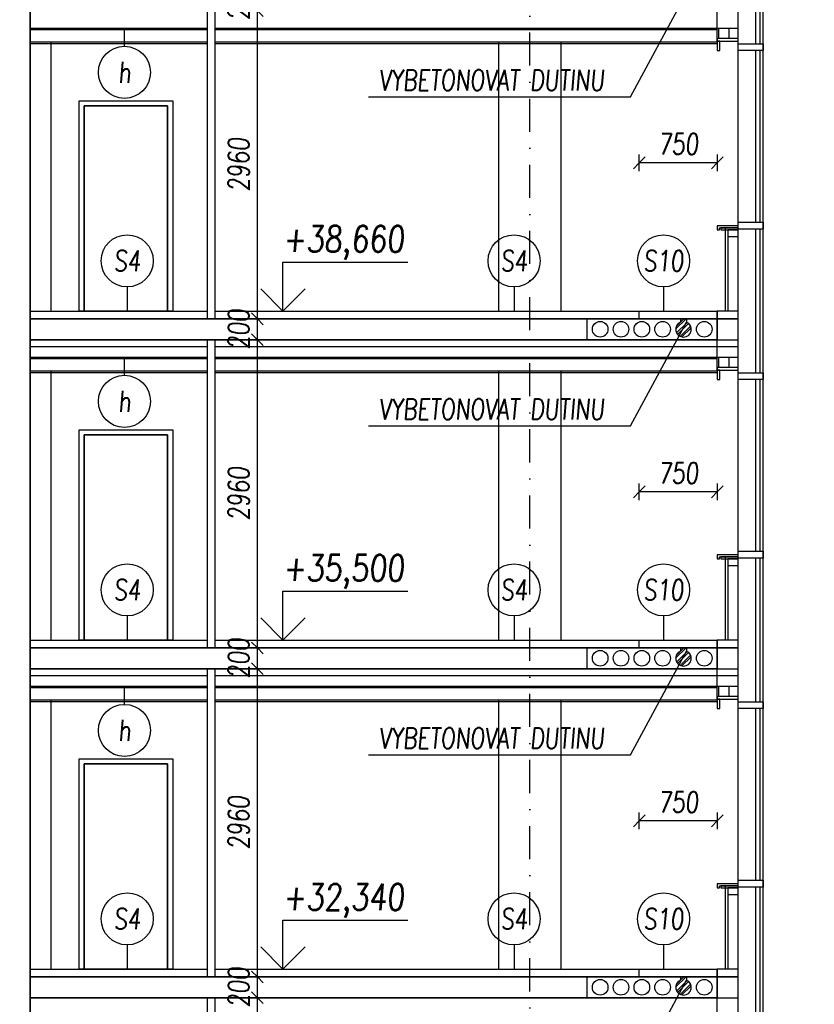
# Model space of a CAD drawing. Header units: millimetres. Extents: x -24606338 to 439687, y 151354 to 480404.
# Tile 72 of 93: x 367538 to 375170, y 219834 to 229291. Entities that reach past the tile are written whole.
import ezdxf
from ezdxf.enums import TextEntityAlignment as Align

# ---------------------------------------------------------------- set-up
doc = ezdxf.new("R2010")
doc.units = ezdxf.units.MM
doc.linetypes.add('ČERCHOVANÁ', pattern=[25.4, 12.7, -6.35, 0, -6.35])
for name, color, linetype in [('DVERE', 4, 'Continuous'), ('KOTY', 7, 'Continuous'), ('KOTY - FASÁDA', 7, 'Continuous'), ('NOVA', 240, 'Continuous'), ('NOVÁ INTERIERY', 240, 'Continuous'), ('OSY', 7, 'Continuous'), ('TENKA', 4, 'Continuous'), ('TLUSTA', 2, 'Continuous'), ('ŽB', 3, 'Continuous')]:
    doc.layers.add(name, color=color, linetype=linetype)
doc.styles.add('CS-ROMANS', font='romans.shx', dxfattribs={"width": 0.75, "oblique": 5})
doc.styles.add('CS-ROMANS_100', font='romans.shx', dxfattribs={"width": 0.75, "oblique": 5, "height": 200})
doc.styles.add('ROMANS', font='romans.shx', dxfattribs={"width": 0.75, "oblique": 5, "height": 200})
doc.dimstyles.new('A_KÓTA_100', dxfattribs={"dimtxt": 200, "dimasz": 4, "dimexe": 100, "dimexo": 1500, "dimgap": 80, "dimtad": 1, "dimdec": 0, "dimdsep": 46, "dimtxsty": 'CS-ROMANS_100', "dimblk": 'KOT_CARA20', "dimcen": 90, "dimse1": 1, "dimse2": 1, "dimclrd": 256, "dimclre": 256, "dimclrt": 256, "dimadec": 0, "dimazin": 0, "dimtfac": 1, "dimtdec": 0, "dimtix": 1, "dimtmove": 2, "dimatfit": 3, "dimldrblk": 'OBLIQUE', "dimfxl": 1, "dimfxlon": 1, "dimtolj": 1, "dimarcsym": 0})

# ---------------------------------------------------------------- blocks, each defined once
blk = doc.blocks.new('VÝŠKOVÁ KÓTA 1')
at = {"ltscale": 0.25}
for p, q in [((0, 3.758), (9.586, 3.758)), ((0, 0), (0, 3.758)), ((0, 0), (-1.697, 1.697)), ((0, 0), (1.697, 1.697))]:
    blk.add_line(p, q, dxfattribs=at)
at = {"style": 'ROMANS', "oblique": 5, "width": 0.8}
blk.add_attdef('VÝŠKA', (0, 4.539), '', height=2, dxfattribs=at)
blk = doc.blocks.new('A$C2F1015B4')
at = {"layer": 'NOVA'}
for points in [[(-440.9, 2502.5), (-200, 2502.5), (-200, 2567.5), (-440.9, 2567.5)], [(0, 2592.5), (-200, 2592.5), (-200, 2617.5), (0, 2617.5)], [(0, 2502.5), (-25, 2502.5), (-25, 2592.5), (0, 2592.5)], [(-440.9, 787.5), (-200, 787.5), (-200, 852.5), (-440.9, 852.5)], [(-200, 820), (0, 820), (0, 780), (-20, 780), (-20, 800), (-200, 800)], [(-200, 800), (-33.5, 800), (-33.5, 780), (-200, 780)], [(-200, 780), (-100, 780), (-100, 715), (-200, 715)], [(0, -75), (-200, -75), (-200, 0), (0, 0)], [(0, -275), (-200, -275), (-200, -75), (0, -75)]]:
    blk.add_lwpolyline(points, close=True, dxfattribs=at)
for points in [[(-440.9, -592.5), (-440.9, 2567.5)], [(-200, -592.5), (-200, 2567.5)], [(-410.9, 852.5), (-410.9, 2502.5)], [(-370.9, 852.5), (-370.9, 2502.5)], [(-410.9, -592.5), (-410.9, 787.5)], [(-370.9, -592.5), (-370.9, 787.5)], [(-100, 780), (-100, 0)], [(-75, 800), (-75, 0)]]:
    blk.add_lwpolyline(points, dxfattribs=at)
blk = doc.blocks.new('KOT_CARA20')
for p, q in [((0, 0), (-14.1, -14.1)), ((0, 20), (0, -20)), ((0, 0), (14.1, 14.1))]:
    blk.add_line(p, q)
blk = doc.blocks.new('*D3294')
at = {"layer": 'Defpoints', "color": 0, "transparency": 16777216}
for p in [(373488.2, 227916), (373488.2, 226492.2), (374238.2, 226492.2)]:
    blk.add_point(p, dxfattribs=at)
at = {"layer": 'KOTY - FASÁDA', "lineweight": -2, "transparency": 16777216}
blk.add_line((374234.2, 227916), (373492.2, 227916), dxfattribs=at)
at = {"layer": 'KOTY - FASÁDA', "lineweight": -2, "transparency": 16777216, "xscale": 4, "yscale": 4, "zscale": 4, "rotation": 180}
blk.add_blockref('KOT_CARA20', (373488.2, 227916), dxfattribs=at)
at = {"layer": 'KOTY - FASÁDA', "lineweight": -2, "transparency": 16777216, "xscale": 4, "yscale": 4, "zscale": 4}
blk.add_blockref('KOT_CARA20', (374238.2, 227916), dxfattribs=at)
at = {"layer": 'KOTY - FASÁDA', "transparency": 16777216, "insert": (373863.2, 228096), "char_height": 200, "attachment_point": 5, "style": 'CS-ROMANS_100'}
blk.add_mtext('\\A1;750', dxfattribs=at)
blk = doc.blocks.new('_OBLIQUE')
at = {"color": 0, "linetype": 'ByBlock', "ltscale": 15}
blk.add_line((-0.5, -0.5), (0.5, 0.5), dxfattribs=at)
blk = doc.blocks.new('*D3295')
at = {"layer": 'Defpoints', "color": 0, "transparency": 16777216}
for p in [(373488.2, 224756), (373488.2, 223332.2), (374238.2, 223332.2)]:
    blk.add_point(p, dxfattribs=at)
at = {"layer": 'KOTY - FASÁDA', "lineweight": -2, "transparency": 16777216}
blk.add_line((374234.2, 224756), (373492.2, 224756), dxfattribs=at)
at = {"layer": 'KOTY - FASÁDA', "lineweight": -2, "transparency": 16777216, "xscale": 4, "yscale": 4, "zscale": 4, "rotation": 180}
blk.add_blockref('KOT_CARA20', (373488.2, 224756), dxfattribs=at)
at = {"layer": 'KOTY - FASÁDA', "lineweight": -2, "transparency": 16777216, "xscale": 4, "yscale": 4, "zscale": 4}
blk.add_blockref('KOT_CARA20', (374238.2, 224756), dxfattribs=at)
at = {"layer": 'KOTY - FASÁDA', "transparency": 16777216, "insert": (373863.2, 224936), "char_height": 200, "attachment_point": 5, "style": 'CS-ROMANS_100'}
blk.add_mtext('\\A1;750', dxfattribs=at)
blk = doc.blocks.new('*D3296')
at = {"layer": 'Defpoints', "color": 0, "transparency": 16777216}
for p in [(373488.2, 221596), (373488.2, 220172.2), (374238.2, 220172.2)]:
    blk.add_point(p, dxfattribs=at)
at = {"layer": 'KOTY - FASÁDA', "lineweight": -2, "transparency": 16777216}
blk.add_line((374234.2, 221596), (373492.2, 221596), dxfattribs=at)
at = {"layer": 'KOTY - FASÁDA', "lineweight": -2, "transparency": 16777216, "xscale": 4, "yscale": 4, "zscale": 4, "rotation": 180}
blk.add_blockref('KOT_CARA20', (373488.2, 221596), dxfattribs=at)
at = {"layer": 'KOTY - FASÁDA', "lineweight": -2, "transparency": 16777216, "xscale": 4, "yscale": 4, "zscale": 4}
blk.add_blockref('KOT_CARA20', (374238.2, 221596), dxfattribs=at)
at = {"layer": 'KOTY - FASÁDA', "transparency": 16777216, "insert": (373863.2, 221776), "char_height": 200, "attachment_point": 5, "style": 'CS-ROMANS_100'}
blk.add_mtext('\\A1;750', dxfattribs=at)
blk = doc.blocks.new('*D3451')
at = {"layer": 'Defpoints', "color": 0, "transparency": 16777216}
for p in [(369821.5, 219897.2), (370092, 219897.2), (370163.3, 216937.2)]:
    blk.add_point(p, dxfattribs=at)
at = {"layer": 'KOTY', "lineweight": -2, "transparency": 16777216}
blk.add_line((369821.5, 216941.2), (369821.5, 219893.2), dxfattribs=at)
at = {"layer": 'KOTY', "lineweight": -2, "transparency": 16777216, "xscale": 4, "yscale": 4, "zscale": 4}
for p, rotation in [((369821.5, 219897.2), 90), ((369821.5, 216937.2), 270)]:
    blk.add_blockref('KOT_CARA20', p, dxfattribs=dict(at, rotation=rotation))
at = {"layer": 'KOTY', "transparency": 16777216, "insert": (369641.5, 218417.2), "char_height": 200, "attachment_point": 5, "rotation": 90, "style": 'CS-ROMANS_100'}
blk.add_mtext('\\A1;2960', dxfattribs=at)
blk = doc.blocks.new('*D3452')
at = {"layer": 'Defpoints', "color": 0, "transparency": 16777216}
for p in [(369821.5, 220097.2), (370128.5, 220097.2), (370092, 219897.2)]:
    blk.add_point(p, dxfattribs=at)
at = {"layer": 'KOTY', "lineweight": -2, "transparency": 16777216}
for p, q in [((369821.5, 220101.2), (369821.5, 220105.2)), ((369821.5, 219897.2), (369821.5, 220097.2)), ((369821.5, 219893.2), (369821.5, 219889.2))]:
    blk.add_line(p, q, dxfattribs=at)
at = {"layer": 'KOTY', "lineweight": -2, "transparency": 16777216, "xscale": 4, "yscale": 4, "zscale": 4}
for p, rotation in [((369821.5, 220097.2), 270), ((369821.5, 219897.2), 90)]:
    blk.add_blockref('KOT_CARA20', p, dxfattribs=dict(at, rotation=rotation))
at = {"layer": 'KOTY', "transparency": 16777216, "insert": (369641.5, 219997.2), "char_height": 200, "attachment_point": 5, "rotation": 90, "style": 'CS-ROMANS_100'}
blk.add_mtext('\\A1;200', dxfattribs=at)
blk = doc.blocks.new('*D3453')
at = {"layer": 'Defpoints', "color": 0, "transparency": 16777216}
for p in [(369821.5, 223057.2), (370213.6, 223057.2), (370128.5, 220097.2)]:
    blk.add_point(p, dxfattribs=at)
at = {"layer": 'KOTY', "lineweight": -2, "transparency": 16777216}
blk.add_line((369821.5, 220101.2), (369821.5, 223053.2), dxfattribs=at)
at = {"layer": 'KOTY', "lineweight": -2, "transparency": 16777216, "xscale": 4, "yscale": 4, "zscale": 4}
for p, rotation in [((369821.5, 223057.2), 90), ((369821.5, 220097.2), 270)]:
    blk.add_blockref('KOT_CARA20', p, dxfattribs=dict(at, rotation=rotation))
at = {"layer": 'KOTY', "transparency": 16777216, "insert": (369641.5, 221577.2), "char_height": 200, "attachment_point": 5, "rotation": 90, "style": 'CS-ROMANS_100'}
blk.add_mtext('\\A1;2960', dxfattribs=at)
blk = doc.blocks.new('*D3454')
at = {"layer": 'Defpoints', "color": 0, "transparency": 16777216}
for p in [(369821.5, 223257.2), (370213.6, 223257.2), (370213.6, 223057.2)]:
    blk.add_point(p, dxfattribs=at)
at = {"layer": 'KOTY', "lineweight": -2, "transparency": 16777216}
for p, q in [((369821.5, 223261.2), (369821.5, 223265.2)), ((369821.5, 223057.2), (369821.5, 223257.2)), ((369821.5, 223053.2), (369821.5, 223049.2))]:
    blk.add_line(p, q, dxfattribs=at)
at = {"layer": 'KOTY', "lineweight": -2, "transparency": 16777216, "xscale": 4, "yscale": 4, "zscale": 4}
for p, rotation in [((369821.5, 223257.2), 270), ((369821.5, 223057.2), 90)]:
    blk.add_blockref('KOT_CARA20', p, dxfattribs=dict(at, rotation=rotation))
at = {"layer": 'KOTY', "transparency": 16777216, "insert": (369641.5, 223157.2), "char_height": 200, "attachment_point": 5, "rotation": 90, "style": 'CS-ROMANS_100'}
blk.add_mtext('\\A1;200', dxfattribs=at)
blk = doc.blocks.new('*D3455')
at = {"layer": 'Defpoints', "color": 0, "transparency": 16777216}
for p in [(369821.5, 226217.2), (370356.8, 226217.2), (370213.6, 223257.2)]:
    blk.add_point(p, dxfattribs=at)
at = {"layer": 'KOTY', "lineweight": -2, "transparency": 16777216}
blk.add_line((369821.5, 223261.2), (369821.5, 226213.2), dxfattribs=at)
at = {"layer": 'KOTY', "lineweight": -2, "transparency": 16777216, "xscale": 4, "yscale": 4, "zscale": 4}
for p, rotation in [((369821.5, 226217.2), 90), ((369821.5, 223257.2), 270)]:
    blk.add_blockref('KOT_CARA20', p, dxfattribs=dict(at, rotation=rotation))
at = {"layer": 'KOTY', "transparency": 16777216, "insert": (369641.5, 224737.2), "char_height": 200, "attachment_point": 5, "rotation": 90, "style": 'CS-ROMANS_100'}
blk.add_mtext('\\A1;2960', dxfattribs=at)
blk = doc.blocks.new('*D3456')
at = {"layer": 'Defpoints', "color": 0, "transparency": 16777216}
for p in [(369821.5, 226417.2), (370346.4, 226417.2), (370356.8, 226217.2)]:
    blk.add_point(p, dxfattribs=at)
at = {"layer": 'KOTY', "lineweight": -2, "transparency": 16777216}
for p, q in [((369821.5, 226421.2), (369821.5, 226425.2)), ((369821.5, 226217.2), (369821.5, 226417.2)), ((369821.5, 226213.2), (369821.5, 226209.2))]:
    blk.add_line(p, q, dxfattribs=at)
at = {"layer": 'KOTY', "lineweight": -2, "transparency": 16777216, "xscale": 4, "yscale": 4, "zscale": 4}
for p, rotation in [((369821.5, 226417.2), 270), ((369821.5, 226217.2), 90)]:
    blk.add_blockref('KOT_CARA20', p, dxfattribs=dict(at, rotation=rotation))
at = {"layer": 'KOTY', "transparency": 16777216, "insert": (369641.5, 226317.2), "char_height": 200, "attachment_point": 5, "rotation": 90, "style": 'CS-ROMANS_100'}
blk.add_mtext('\\A1;200', dxfattribs=at)
blk = doc.blocks.new('*D3457')
at = {"layer": 'Defpoints', "color": 0, "transparency": 16777216}
for p in [(369821.5, 229377.2), (370292.1, 229377.2), (370346.4, 226417.2)]:
    blk.add_point(p, dxfattribs=at)
at = {"layer": 'KOTY', "lineweight": -2, "transparency": 16777216}
blk.add_line((369821.5, 226421.2), (369821.5, 229373.2), dxfattribs=at)
at = {"layer": 'KOTY', "lineweight": -2, "transparency": 16777216, "xscale": 4, "yscale": 4, "zscale": 4}
for p, rotation in [((369821.5, 229377.2), 90), ((369821.5, 226417.2), 270)]:
    blk.add_blockref('KOT_CARA20', p, dxfattribs=dict(at, rotation=rotation))
at = {"layer": 'KOTY', "transparency": 16777216, "insert": (369641.5, 227897.2), "char_height": 200, "attachment_point": 5, "rotation": 90, "style": 'CS-ROMANS_100'}
blk.add_mtext('\\A1;2960', dxfattribs=at)
blk = doc.blocks.new('*D3458')
at = {"layer": 'Defpoints', "color": 0, "transparency": 16777216}
for p in [(369821.5, 229577.2), (370213.6, 229577.2), (370292.1, 229377.2)]:
    blk.add_point(p, dxfattribs=at)
at = {"layer": 'KOTY', "lineweight": -2, "transparency": 16777216}
for p, q in [((369821.5, 229581.2), (369821.5, 229585.2)), ((369821.5, 229377.2), (369821.5, 229577.2)), ((369821.5, 229373.2), (369821.5, 229369.2))]:
    blk.add_line(p, q, dxfattribs=at)
at = {"layer": 'KOTY', "lineweight": -2, "transparency": 16777216, "xscale": 4, "yscale": 4, "zscale": 4}
for p, rotation in [((369821.5, 229577.2), 270), ((369821.5, 229377.2), 90)]:
    blk.add_blockref('KOT_CARA20', p, dxfattribs=dict(at, rotation=rotation))
at = {"layer": 'KOTY', "transparency": 16777216, "insert": (369641.5, 229477.2), "char_height": 200, "attachment_point": 5, "rotation": 90, "style": 'CS-ROMANS_100'}
blk.add_mtext('\\A1;200', dxfattribs=at)
blk = doc.blocks.new('*D3475')
at = {"layer": 'Defpoints', "color": 0, "transparency": 16777216}
for p in [(374689.2, 250657.2), (378819.8, 250657.2), (374558.7, 191074.7)]:
    blk.add_point(p, dxfattribs=at)
at = {"layer": 'KOTY', "lineweight": -2, "transparency": 16777216}
blk.add_line((378819.8, 191078.7), (378819.8, 250653.2), dxfattribs=at)
at = {"layer": 'KOTY', "lineweight": -2, "transparency": 16777216, "xscale": 4, "yscale": 4, "zscale": 4}
for p, rotation in [((378819.8, 250657.2), 90), ((378819.8, 191074.7), 270)]:
    blk.add_blockref('KOT_CARA20', p, dxfattribs=dict(at, rotation=rotation))
at = {"layer": 'KOTY', "transparency": 16777216, "insert": (378639.8, 220865.9), "char_height": 200, "attachment_point": 5, "rotation": 90, "style": 'CS-ROMANS_100'}
blk.add_mtext('\\A1;59583', dxfattribs=at)
blk = doc.blocks.new('*D3477')
at = {"layer": 'Defpoints', "color": 0, "transparency": 16777216}
for p in [(369096.3, 253725.2), (376427, 186462.2), (379425.5, 186462.2)]:
    blk.add_point(p, dxfattribs=at)
at = {"layer": 'KOTY', "lineweight": -2, "transparency": 16777216}
blk.add_line((379425.5, 253721.2), (379425.5, 186466.2), dxfattribs=at)
at = {"layer": 'KOTY', "lineweight": -2, "transparency": 16777216, "xscale": 4, "yscale": 4, "zscale": 4}
for p, rotation in [((379425.5, 253725.2), 90), ((379425.5, 186462.2), 270)]:
    blk.add_blockref('KOT_CARA20', p, dxfattribs=dict(at, rotation=rotation))
at = {"layer": 'KOTY', "transparency": 16777216, "insert": (379245.5, 220093.7), "char_height": 200, "attachment_point": 5, "rotation": 90, "style": 'CS-ROMANS_100'}
blk.add_mtext('\\A1;67263', dxfattribs=at)

msp = doc.modelspace()

# ---------------------------------------------------------------- hatches: boundary and pattern name
at = {"layer": 'NOVA'}
h = msp.add_hatch(dxfattribs=at)
h.set_pattern_fill('ANSI32', color=256, scale=5)
h.set_pattern_definition([(45, (246986.39, -49292.43), (-33.6759605, 33.6759605), []), (45, (247008.84, -49292.43), (-33.6759605, 33.6759605), [])])
h.paths.add_polyline_path([(373943.246, 226385.896, -1.08667676), (373872.296, 226254.323)])
h.paths.add_polyline_path([(373883.246, 226385.896), (373883.246, 226417.158), (373943.246, 226417.158), (373943.246, 226385.896), (373872.296, 226254.323, -0.59688434)])
h = msp.add_hatch(dxfattribs=at)
h.set_pattern_fill('ANSI32', color=256, scale=5)
h.set_pattern_definition([(45, (246986.39, -52452.43), (-33.6759605, 33.6759605), []), (45, (247008.84, -52452.43), (-33.6759605, 33.6759605), [])])
h.paths.add_polyline_path([(373943.246, 223225.896, -1.08667676), (373872.296, 223094.323)])
h.paths.add_polyline_path([(373883.246, 223225.896), (373883.246, 223257.158), (373943.246, 223257.158), (373943.246, 223225.896), (373872.296, 223094.323, -0.59688434)])
h = msp.add_hatch(dxfattribs=at)
h.set_pattern_fill('ANSI32', color=256, scale=5)
h.set_pattern_definition([(45, (246986.39, -55612.43), (-33.6759605, 33.6759605), []), (45, (247008.84, -55612.43), (-33.6759605, 33.6759605), [])])
h.paths.add_polyline_path([(373943.246, 220065.896, -1.08667676), (373872.296, 219934.323)])
h.paths.add_polyline_path([(373883.246, 220065.896), (373883.246, 220097.158), (373943.246, 220097.158), (373943.246, 220065.896), (373872.296, 219934.323, -0.59688434)])

# ---------------------------------------------------------------- linework, layer by layer
at = {"layer": 'DVERE'}
for points in [[(369008.246, 226492.158), (368108.246, 226492.158), (368108.246, 228512.158), (369008.246, 228512.158)], [(369008.246, 226492.158), (368108.246, 226492.158), (368108.246, 228512.158), (369008.246, 228512.158)], [(368958.246, 226492.158), (368158.246, 226492.158), (368158.246, 228462.158), (368958.246, 228462.158)], [(368958.246, 226492.158), (368158.246, 226492.158), (368158.246, 228462.158), (368958.246, 228462.158)], [(369008.246, 223332.158), (368108.246, 223332.158), (368108.246, 225352.158), (369008.246, 225352.158)], [(369008.246, 223332.158), (368108.246, 223332.158), (368108.246, 225352.158), (369008.246, 225352.158)], [(368958.246, 223332.158), (368158.246, 223332.158), (368158.246, 225302.158), (368958.246, 225302.158)], [(368958.246, 223332.158), (368158.246, 223332.158), (368158.246, 225302.158), (368958.246, 225302.158)], [(369008.246, 220172.158), (368108.246, 220172.158), (368108.246, 222192.158), (369008.246, 222192.158)], [(369008.246, 220172.158), (368108.246, 220172.158), (368108.246, 222192.158), (369008.246, 222192.158)], [(368958.246, 220172.158), (368158.246, 220172.158), (368158.246, 222142.158), (368958.246, 222142.158)], [(368958.246, 220172.158), (368158.246, 220172.158), (368158.246, 222142.158), (368958.246, 222142.158)]]:
    msp.add_lwpolyline(points, close=True, dxfattribs=at)
at = {"layer": 'KOTY'}
for p, q in [((368544.475, 229034.9), (368544.475, 229192.158)), ((368570.482, 226724.118), (368570.482, 226492.158)), ((372286.06, 226724.118), (372286.06, 226492.158)), ((373721.548, 226724.118), (373721.548, 226492.158)), ((368544.475, 225874.9), (368544.475, 226032.158)), ((368570.482, 223564.118), (368570.482, 223332.158)), ((372286.06, 223564.118), (372286.06, 223332.158)), ((373721.548, 223564.118), (373721.548, 223332.158)), ((368544.475, 222714.9), (368544.475, 222872.158)), ((368570.482, 220404.118), (368570.482, 220172.158)), ((372286.06, 220404.118), (372286.06, 220172.158)), ((373721.548, 220404.118), (373721.548, 220172.158))]:
    msp.add_line(p, q, dxfattribs=at)
at = {"layer": 'KOTY', "linetype": 'ByBlock'}
for p, q in [((369743.979, 226492.158), (371061.074, 226492.158)), ((369743.979, 223332.158), (371061.074, 223332.158)), ((369743.979, 220172.158), (371061.074, 220172.158))]:
    msp.add_line(p, q, dxfattribs=at)
at = {"layer": 'KOTY', "ltscale": 20}
for centre in [(368544.475, 228784.9), (368570.482, 226974.118), (372286.06, 226974.118), (373721.548, 226974.118), (368544.475, 225624.9), (368570.482, 223814.118), (372286.06, 223814.118), (373721.548, 223814.118), (368544.475, 222464.9), (368570.482, 220654.118), (372286.06, 220654.118), (373721.548, 220654.118)]:
    msp.add_circle(centre, 250, dxfattribs=at)
at = {"layer": 'KOTY - FASÁDA'}
for p, q in [((373405.883, 228549.379), (373943.246, 229545.896)), ((370886.877, 228549.379), (373405.883, 228549.379)), ((373405.883, 225389.379), (373943.246, 226385.896)), ((370886.877, 225389.379), (373405.883, 225389.379)), ((373405.883, 222229.379), (373943.246, 223225.896)), ((370886.877, 222229.379), (373405.883, 222229.379)), ((373405.883, 219069.379), (373943.246, 220065.896))]:
    msp.add_line(p, q, dxfattribs=at)
at = {"layer": 'NOVA'}
for p, q in [((373883.246, 226417.158), (373883.246, 226385.896)), ((373943.246, 226417.158), (373883.246, 226417.158)), ((373883.246, 226417.158), (373883.246, 226385.896)), ((373943.246, 226417.158), (373883.246, 226417.158)), ((373943.246, 226417.158), (374238.246, 226417.158)), ((373943.246, 226417.158), (373943.246, 226385.896)), ((373943.246, 226417.158), (373943.246, 226385.896)), ((374238.246, 226417.158), (374238.246, 226217.158)), ((373883.246, 223257.158), (373883.246, 223225.896)), ((373943.246, 223257.158), (373883.246, 223257.158)), ((373883.246, 223257.158), (373883.246, 223225.896)), ((373943.246, 223257.158), (373883.246, 223257.158)), ((373943.246, 223257.158), (374238.246, 223257.158)), ((373943.246, 223257.158), (373943.246, 223225.896)), ((373943.246, 223257.158), (373943.246, 223225.896)), ((374238.246, 223257.158), (374238.246, 223057.158)), ((373883.246, 220097.158), (373883.246, 220065.896)), ((373943.246, 220097.158), (373883.246, 220097.158)), ((373883.246, 220097.158), (373883.246, 220065.896)), ((373943.246, 220097.158), (373883.246, 220097.158)), ((373943.246, 220097.158), (374238.246, 220097.158)), ((373943.246, 220097.158), (373943.246, 220065.896)), ((373943.246, 220097.158), (373943.246, 220065.896)), ((374238.246, 220097.158), (374238.246, 219897.158))]:
    msp.add_line(p, q, dxfattribs=at)
for points in [[(374238.246, 226417.158), (373488.246, 226417.158), (373488.246, 226492.158), (374238.246, 226492.158)], [(374238.246, 223257.158), (373488.246, 223257.158), (373488.246, 223332.158), (374238.246, 223332.158)], [(374238.246, 220097.158), (373488.246, 220097.158), (373488.246, 220172.158), (374238.246, 220172.158)]]:
    msp.add_lwpolyline(points, close=True, dxfattribs=at)
for points in [[(374028.246, 226417.158), (374238.246, 226417.158), (374238.246, 226217.158), (374028.246, 226217.158)], [(374028.246, 223257.158), (374238.246, 223257.158), (374238.246, 223057.158), (374028.246, 223057.158)], [(374028.246, 220097.158), (374238.246, 220097.158), (374238.246, 219897.158), (374028.246, 219897.158)]]:
    msp.add_lwpolyline(points, dxfattribs=at)
for centre in [(373913.246, 226317.158), (373913.246, 223157.158), (373913.246, 219997.158)]:
    msp.add_arc(centre, 75, 113.5781785, 66.4218215, dxfattribs=at)
at = {"layer": 'NOVÁ INTERIERY'}
for p, q in [((374238.246, 229109.658), (374238.246, 229192.158)), ((374253.246, 229109.658), (374253.246, 229207.158)), ((374353.246, 229109.658), (374353.246, 229207.158)), ((374238.246, 225949.658), (374238.246, 226032.158)), ((374253.246, 225949.658), (374253.246, 226047.158)), ((374353.246, 225949.658), (374353.246, 226047.158)), ((374238.246, 222789.658), (374238.246, 222872.158)), ((374253.246, 222789.658), (374253.246, 222887.158)), ((374353.246, 222789.658), (374353.246, 222887.158))]:
    msp.add_line(p, q, dxfattribs=at)
for points in [[(369338.246, 229207.158), (367638.246, 229207.158)], [(369338.246, 229192.158), (367638.246, 229192.158)], [(374438.246, 229207.158), (369413.246, 229207.158)], [(374238.246, 229192.158), (369413.246, 229192.158)], [(369338.246, 226147.158), (367638.246, 226147.158)], [(374438.246, 226147.158), (369413.246, 226147.158)], [(369338.246, 226047.158), (367638.246, 226047.158)], [(369338.246, 226032.158), (367638.246, 226032.158)], [(374438.246, 226047.158), (369413.246, 226047.158)], [(374238.246, 226032.158), (369413.246, 226032.158)], [(369338.246, 222987.158), (367638.246, 222987.158)], [(374438.246, 222987.158), (369413.246, 222987.158)], [(369338.246, 222887.158), (367638.246, 222887.158)], [(369338.246, 222872.158), (367638.246, 222872.158)], [(374438.246, 222887.158), (369413.246, 222887.158)], [(374238.246, 222872.158), (369413.246, 222872.158)]]:
    msp.add_lwpolyline(points, dxfattribs=at)
for points in [[(368108.246, 228512.158), (369008.246, 228512.158), (369008.246, 226492.158), (368108.246, 226492.158)], [(368158.246, 226492.158), (368958.246, 226492.158), (368958.246, 228462.158), (368158.246, 228462.158)], [(368108.246, 225352.158), (369008.246, 225352.158), (369008.246, 223332.158), (368108.246, 223332.158)], [(368158.246, 223332.158), (368958.246, 223332.158), (368958.246, 225302.158), (368158.246, 225302.158)], [(368108.246, 222192.158), (369008.246, 222192.158), (369008.246, 220172.158), (368108.246, 220172.158)], [(368158.246, 220172.158), (368958.246, 220172.158), (368958.246, 222142.158), (368158.246, 222142.158)]]:
    msp.add_lwpolyline(points, close=True, dxfattribs=at)
at = {"layer": 'OSY', "linetype": 'ČERCHOVANÁ', "ltscale": 25}
for points in [[(367638.246, 174688.935), (367638.246, 251607.158)], [(372438.246, 182487.158), (372438.246, 251607.158)]]:
    msp.add_lwpolyline(points, dxfattribs=at)
at = {"layer": 'TENKA'}
for p, q in [((367638.246, 229062.158), (369338.246, 229062.158)), ((369413.246, 229062.158), (374238.246, 229062.158)), ((372988.246, 226217.158), (372988.246, 226417.158)), ((367638.246, 225902.158), (369338.246, 225902.158)), ((369413.246, 225902.158), (374238.246, 225902.158)), ((372988.246, 223057.158), (372988.246, 223257.158)), ((367638.246, 222742.158), (369338.246, 222742.158)), ((369413.246, 222742.158), (374238.246, 222742.158)), ((372988.246, 219897.158), (372988.246, 220097.158))]:
    msp.add_line(p, q, dxfattribs=at)
for points in [[(369413.246, 229077.158), (374238.246, 229077.158), (374238.246, 229377.158), (367638.246, 229377.158), (367638.246, 229077.158), (369338.246, 229077.158)], [(367838.246, 229077.158), (367838.246, 226492.158)], [(372138.246, 229077.158), (372138.246, 226492.158)], [(372738.246, 226492.158), (372738.246, 229077.158)], [(367638.246, 226417.158), (374238.246, 226417.158)], [(369413.246, 225917.158), (374238.246, 225917.158), (374238.246, 226217.158), (367638.246, 226217.158), (367638.246, 225917.158), (369338.246, 225917.158)], [(367838.246, 225917.158), (367838.246, 223332.158)], [(372138.246, 225917.158), (372138.246, 223332.158)], [(372738.246, 223332.158), (372738.246, 225917.158)], [(367638.246, 223257.158), (374238.246, 223257.158)], [(369413.246, 222757.158), (374238.246, 222757.158), (374238.246, 223057.158), (367638.246, 223057.158), (367638.246, 222757.158), (369338.246, 222757.158)], [(367838.246, 222757.158), (367838.246, 220172.158)], [(372138.246, 222757.158), (372138.246, 220172.158)], [(372738.246, 220172.158), (372738.246, 222757.158)], [(367638.246, 220097.158), (374238.246, 220097.158)], [(369413.246, 219597.158), (374238.246, 219597.158), (374238.246, 219897.158), (367638.246, 219897.158), (367638.246, 219597.158), (369338.246, 219597.158)]]:
    msp.add_lwpolyline(points, dxfattribs=at)
for centre in [(373113.246, 226317.158), (373313.246, 226317.158), (373513.246, 226317.158), (373713.246, 226317.158), (374113.246, 226317.158), (373113.246, 223157.158), (373313.246, 223157.158), (373513.246, 223157.158), (373713.246, 223157.158), (374113.246, 223157.158), (373113.246, 219997.158), (373313.246, 219997.158), (373513.246, 219997.158), (373713.246, 219997.158), (374113.246, 219997.158)]:
    msp.add_circle(centre, 75, dxfattribs=at)
at = {"layer": 'TLUSTA'}
for points in [[(367638.246, 245177.158), (367638.246, 179112.158)], [(369338.246, 229377.158), (369338.246, 226417.158)], [(369413.246, 229377.158), (369413.246, 226417.158)], [(367638.246, 226492.158), (369338.246, 226492.158)], [(369413.246, 226492.158), (374238.246, 226492.158)], [(374238.246, 226217.158), (374238.246, 226492.158)], [(374238.246, 226217.158), (374238.246, 226492.158)], [(374238.246, 226217.158), (374238.246, 226492.158)], [(374238.246, 226217.158), (374238.246, 226492.158)], [(374238.246, 226217.158), (374238.246, 226492.158)], [(367638.246, 226217.158), (374238.246, 226217.158)], [(369338.246, 226217.158), (369338.246, 223257.158)], [(369413.246, 226217.158), (369413.246, 223257.158)], [(367638.246, 223332.158), (369338.246, 223332.158)], [(369413.246, 223332.158), (374238.246, 223332.158)], [(374238.246, 223057.158), (374238.246, 223332.158)], [(374238.246, 223057.158), (374238.246, 223332.158)], [(374238.246, 223057.158), (374238.246, 223332.158)], [(374238.246, 223057.158), (374238.246, 223332.158)], [(374238.246, 223057.158), (374238.246, 223332.158)], [(367638.246, 223057.158), (374238.246, 223057.158)], [(369338.246, 223057.158), (369338.246, 220097.158)], [(369413.246, 223057.158), (369413.246, 220097.158)], [(367638.246, 220172.158), (369338.246, 220172.158)], [(369413.246, 220172.158), (374238.246, 220172.158)], [(374238.246, 219897.158), (374238.246, 220172.158)], [(374238.246, 219897.158), (374238.246, 220172.158)], [(374238.246, 219897.158), (374238.246, 220172.158)], [(374238.246, 219897.158), (374238.246, 220172.158)], [(374238.246, 219897.158), (374238.246, 220172.158)], [(367638.246, 219897.158), (374238.246, 219897.158)], [(369338.246, 219897.158), (369338.246, 216937.158)], [(369413.246, 219897.158), (369413.246, 216937.158)]]:
    msp.add_lwpolyline(points, dxfattribs=at)
at = {"layer": 'ŽB'}
msp.add_lwpolyline([(367438.246, 245237.158), (367438.246, 179302.158), (367638.246, 179302.158), (367638.246, 245237.158)], dxfattribs=at)
for points in [[(367638.246, 226217.158), (374238.246, 226217.158), (374238.246, 226417.158), (367638.246, 226417.158)], [(367638.246, 223057.158), (374238.246, 223057.158), (374238.246, 223257.158), (367638.246, 223257.158)], [(367638.246, 219897.158), (374238.246, 219897.158), (374238.246, 220097.158), (367638.246, 220097.158)]]:
    msp.add_lwpolyline(points, close=True, dxfattribs=at)

# ---------------------------------------------------------------- block references
at = {"layer": 'KOTY', "xscale": 125, "yscale": 125, "zscale": 125}
for p, values in [((370066.953, 226492.158), {'VÝŠKA': '+38,660'}), ((370066.953, 223332.158), {'VÝŠKA': '+35,500'}), ((370066.953, 220172.158), {'VÝŠKA': '+32,340'})]:
    msp.add_blockref('VÝŠKOVÁ KÓTA 1', p, dxfattribs=at).add_auto_attribs(values)
at = {"layer": 'NOVA', "xscale": -1}
for p in [(374238.246, 229652.158), (374238.246, 226492.158), (374238.246, 223332.158), (374238.246, 220172.158)]:
    msp.add_blockref('A$C2F1015B4', p, dxfattribs=at)

# ---------------------------------------------------------------- texts
at = {"layer": 'KOTY', "ltscale": 20, "style": 'CS-ROMANS', "oblique": 5, "width": 0.75}
for s, p in [('h', (368544.475, 228784.9)), ('S4', (368570.482, 226974.118)), ('S4', (372286.06, 226974.118)), ('S10', (373721.548, 226974.118)), ('h', (368544.475, 225624.9)), ('S4', (368570.482, 223814.118)), ('S4', (372286.06, 223814.118)), ('S10', (373721.548, 223814.118)), ('h', (368544.475, 222464.9)), ('S4', (368570.482, 220654.118)), ('S4', (372286.06, 220654.118)), ('S10', (373721.548, 220654.118))]:
    msp.add_text(s, height=200, dxfattribs=at).set_placement(p, align=Align.MIDDLE)
at = {"layer": 'KOTY - FASÁDA', "ltscale": 15, "style": 'CS-ROMANS', "oblique": 5, "width": 0.75}
for p in [(370986.222, 228610.228), (370986.222, 225450.228), (370986.222, 222290.228)]:
    msp.add_text('VYBETONOVAT DUTINU ', height=200, dxfattribs=at).set_placement(p)

# ---------------------------------------------------------------- dimensions: what is measured, and where the dimension line sits
at = {"layer": 'KOTY'}
for base, p1, p2, picture, middle in [((379425.544, 186462.158), (369096.282, 253725.158), (376427.033, 186462.158), '*D3477', (379245.544, 220093.658)), ((378819.773283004, 250657.157598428), (374558.717866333, 191074.657583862), (374689.189890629, 250657.157598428), '*D3475', (378639.773283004, 220865.907591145)), ((369821.499, 229577.158), (370292.088, 229377.158), (370213.584, 229577.158), '*D3458', (369641.499, 229477.158)), ((369821.499, 229377.158), (370346.416, 226417.158), (370292.088, 229377.158), '*D3457', (369641.499, 227897.158)), ((369821.499, 226417.158), (370356.795, 226217.158), (370346.416, 226417.158), '*D3456', (369641.499, 226317.158)), ((369821.499, 226217.158), (370213.584, 223257.158), (370356.795, 226217.158), '*D3455', (369641.499, 224737.158)), ((369821.499, 223257.158), (370213.584, 223057.158), (370213.584, 223257.158), '*D3454', (369641.499, 223157.158)), ((369821.499, 223057.158), (370128.547, 220097.158), (370213.584, 223057.158), '*D3453', (369641.499, 221577.158)), ((369821.499, 220097.158), (370092.04, 219897.158), (370128.547, 220097.158), '*D3452', (369641.499, 219997.158)), ((369821.499, 219897.158), (370163.3, 216937.158), (370092.04, 219897.158), '*D3451', (369641.499, 218417.158))]:
    dim = msp.add_linear_dim(base=base, p1=p1, p2=p2, angle=90, dimstyle='A_KÓTA_100', dxfattribs=at)
    dim.commit()
    dim.dimension.update_dxf_attribs({"geometry": picture, "text_midpoint": middle})
at = {"layer": 'KOTY - FASÁDA'}
for base, p1, p2, picture, middle in [((373488.246, 227916.048), (374238.246, 226492.158), (373488.246, 226492.158), '*D3294', (373863.246, 228096.048)), ((373488.246, 224756.048), (374238.246, 223332.158), (373488.246, 223332.158), '*D3295', (373863.246, 224936.048)), ((373488.246, 221596.048), (374238.246, 220172.158), (373488.246, 220172.158), '*D3296', (373863.246, 221776.048))]:
    dim = msp.add_linear_dim(base=base, p1=p1, p2=p2, angle=180, dimstyle='A_KÓTA_100', dxfattribs=at)
    dim.commit()
    dim.dimension.update_dxf_attribs({"geometry": picture, "text_midpoint": middle})

doc.saveas('drawing.dxf')
